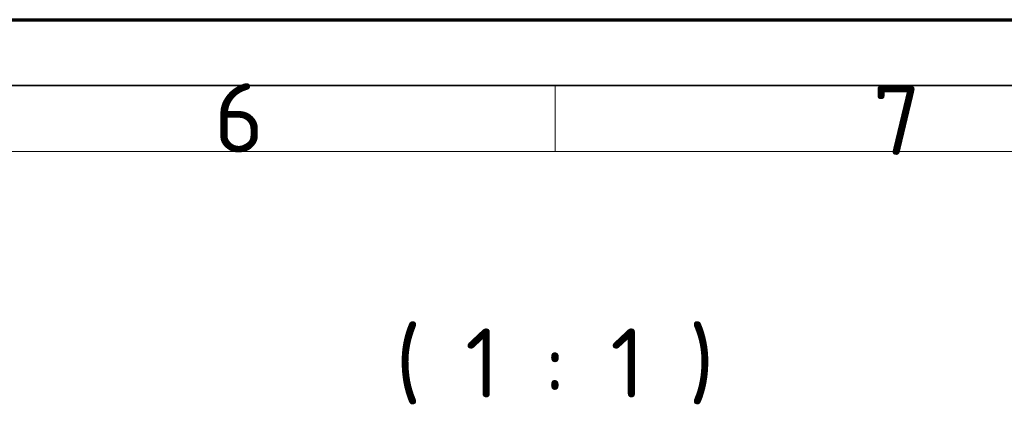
# Model space of a CAD drawing. Header units: millimetres. Extents: x 0 to 210, y 0 to 149.
# Tile 31 of 32: x 135 to 173, y 134 to 149. Entities that reach past the tile are written whole.
import ezdxf

# ---------------------------------------------------------------- set-up
doc = ezdxf.new("R2010")
doc.units = ezdxf.units.MM
doc.header["$LTSCALE"] = 0.5
doc.layers.add('Rahmen (ISO)', color=7, linetype='Continuous', lineweight=70)
doc.layers.add('Symbol (ISO)', color=7, linetype='Continuous', lineweight=25)
doc.styles.add('Bezeichnungstext (DIN)', font='isocpeur.ttf')
doc.styles.add('Bezeichnungstext (ISO)', font='isocpeur.ttf')

# ---------------------------------------------------------------- blocks, each defined once
blk = doc.blocks.new('Ränder Basler-A3')
at = {"layer": 'Rahmen (ISO)'}
blk.add_line((-0.161, 297), (419.839, 297), dxfattribs=at)
at = {"layer": 'Rahmen (ISO)', "color": 7, "linetype": 'Continuous', "lineweight": 35}
blk.add_line((4.839, 292), (414.839, 292), dxfattribs=at)
at = {"layer": 'Rahmen (ISO)', "color": 7, "linetype": 'Continuous', "lineweight": 18}
for p, q in [((311, 292), (311, 287)), ((9.839, 287), (409.839, 287))]:
    blk.add_line(p, q, dxfattribs=at)
at = {"layer": 'Rahmen (ISO)', "char_height": 5.25, "attachment_point": 4, "style": 'Bezeichnungstext (ISO)'}
for s, insert in [('\\fISOCPEUR|b0|i0;6', (285.095, 289.555)), ('\\fISOCPEUR|b0|i0;7', (335.091, 289.364))]:
    blk.add_mtext(s, dxfattribs=dict(at, insert=insert))

msp = doc.modelspace()

# ---------------------------------------------------------------- block references
at = {"xscale": 0.5, "yscale": 0.5, "zscale": 0.5}
msp.add_blockref('Ränder Basler-A3', (0, 0), dxfattribs=at)

# ---------------------------------------------------------------- texts
at = {"layer": 'Symbol (ISO)', "insert": (149.4267, 133.8998), "char_height": 2.625, "attachment_point": 7, "line_spacing_factor": 0.25, "style": 'Bezeichnungstext (DIN)'}
msp.add_mtext('( 1 : 1 )', dxfattribs=at)

doc.saveas('drawing.dxf')
